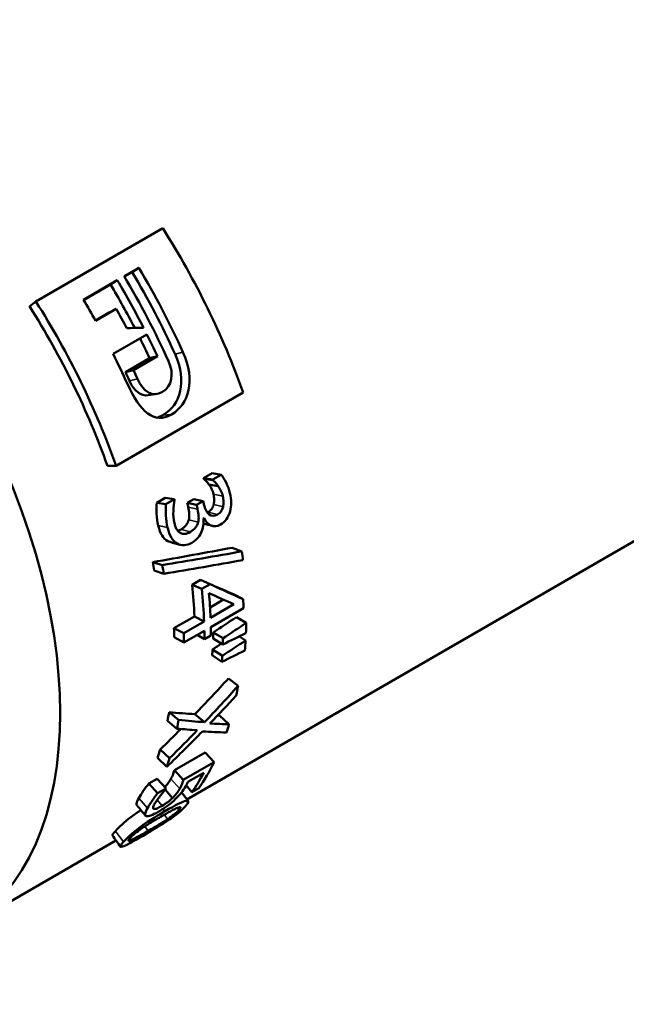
# Model space of a CAD drawing. Header units: millimetres. Extents: x -134 to 755, y -69 to 356.
# Tile 10 of 21: x 140 to 162, y 113 to 148. Entities that reach past the tile are written whole.
import ezdxf

# ---------------------------------------------------------------- set-up
doc = ezdxf.new("R2010")
doc.units = ezdxf.units.MM
doc.layers.add('Видимые тонкие (ГОСТ)', color=7, linetype='Continuous', lineweight=35)
doc.layers.add('Видимый контур (ГОСТ)', color=7, linetype='Continuous', lineweight=50)

msp = doc.modelspace()

# ---------------------------------------------------------------- linework, layer by layer
at = {"layer": 'Видимые тонкие (ГОСТ)'}
for p, q in [((145.307, 136.0694), (145.596, 136.1377)), ((143.6567, 135.1019), (143.9459, 135.1699)), ((144.8712, 133.8633), (145.1793, 133.8855)), ((146.6997, 130.9981), (147.0377, 130.9229)), ((145.7877, 130.5245), (146.1253, 130.4506)), ((146.7076, 130.6268), (147.0477, 130.5418)), ((146.504, 130.3478), (146.845, 130.2586)), ((144.7003, 129.8588), (145.0382, 129.784)), ((145.803, 130.0672), (146.1433, 129.9813)), ((145.5247, 129.723), (145.866, 129.6323)), ((145.0446, 129.3003), (145.3867, 129.2058)), ((145.1577, 120.6869), (145.4756, 120.3246)), ((143.994, 119.9891), (144.3112, 119.6257)), ((144.6634, 119.9279), (144.8424, 119.7136)), ((144.8767, 119.6031), (144.9436, 119.5182)), ((145.3884, 119.6355), (145.4454, 119.5579)), ((144.9206, 119.3901), (145.0356, 119.2284)), ((143.1479, 118.7985), (143.4404, 118.4003)), ((144.2124, 118.9663), (144.3297, 118.7999)), ((143.6739, 118.5319), (143.7194, 118.468))]:
    msp.add_line(p, q, dxfattribs=at)
at = {"layer": 'Видимый контур (ГОСТ)'}
for p, q in [((140.2679, 137.9745), (144.8641, 140.6281)), ((143.4655, 138.8886), (143.9985, 139.1964)), ((143.7549, 139.0412), (143.9985, 139.1964)), ((141.9909, 138.0373), (143.2161, 138.7447)), ((142.9725, 138.5895), (143.2161, 138.7447)), ((143.7549, 139.0412), (143.4719, 138.8778)), ((142.9725, 138.5895), (141.9973, 138.0265)), ((140.0363, 137.7997), (140.2679, 137.9745)), ((143.178, 137.7094), (142.4297, 137.2774)), ((142.9219, 137.5758), (143.178, 137.7094)), ((142.4237, 137.2881), (142.9219, 137.5758)), ((143.0664, 136.075), (144.2917, 136.7824)), ((143.5134, 135.415), (144.3865, 135.9191)), ((144.6715, 135.9962), (143.7984, 135.4921)), ((144.3865, 135.9191), (144.6715, 135.9962)), ((145.7401, 119.9442), (172.962, 135.6608)), ((143.5134, 135.415), (143.7984, 135.4921)), ((147.771, 134.682), (143.1748, 132.0284)), ((142.8606, 132.0226), (143.1748, 132.0284)), ((146.3411, 131.5787), (146.6468, 131.7552)), ((146.6468, 131.7552), (146.9798, 131.7001)), ((146.6741, 131.5237), (146.9798, 131.7001)), ((146.3411, 131.5787), (146.6741, 131.5237)), ((146.347, 131.5563), (146.6801, 131.5006)), ((146.537, 131.3532), (146.8722, 131.2895)), ((144.6461, 130.6878), (144.9517, 130.8643)), ((144.6461, 130.6878), (144.9785, 130.635)), ((144.9517, 130.8643), (145.2841, 130.8114)), ((144.9785, 130.635), (145.2841, 130.8114)), ((145.7508, 130.6804), (145.9901, 130.8185)), ((145.7508, 130.6804), (146.0874, 130.6111)), ((145.9901, 130.8185), (146.3266, 130.7492)), ((146.0874, 130.6111), (146.3266, 130.7492)), ((146.3637, 130.1341), (146.3428, 130.122)), ((147.3812, 129.0594), (147.7303, 128.9224)), ((144.5002, 128.5344), (144.8445, 128.428)), ((144.5531, 128.2282), (144.899, 128.1128)), ((145.9253, 127.7143), (146.2292, 127.8898)), ((145.9253, 127.7143), (146.2761, 127.5635)), ((146.2292, 127.8898), (146.58, 127.739)), ((146.2761, 127.5635), (146.58, 127.739)), ((147.4239, 127.374), (147.777, 127.1893)), ((146.5747, 126.8984), (147.0584, 127.1777)), ((147.4359, 127.0075), (146.594, 126.5215)), ((147.7869, 126.8683), (146.6045, 126.1856)), ((145.268, 126.1441), (146.0086, 126.5716)), ((145.6212, 125.9598), (146.3617, 126.3874)), ((146.0086, 126.5716), (146.3617, 126.3874)), ((147.5319, 126.5455), (147.8854, 126.335)), ((145.268, 126.1441), (145.6212, 125.9598)), ((146.3722, 126.0515), (145.6317, 125.624)), ((146.1069, 125.8984), (146.3761, 125.7442)), ((146.6084, 125.8783), (146.3761, 125.7442)), ((146.6924, 125.9895), (147.0459, 125.7769)), ((145.2782, 125.8177), (145.6317, 125.624)), ((146.687, 125.7729), (147.0403, 125.554)), ((147.637, 125.8473), (147.864, 125.7002)), ((146.6548, 125.1634), (147.0071, 124.9267)), ((146.6688, 125.3746), (147.0216, 125.144)), ((147.2426, 124.324), (147.5904, 124.0502)), ((145.091, 123.1013), (145.439, 122.8282)), ((146.0298, 123.0301), (146.3736, 122.7366)), ((145.0324, 122.7847), (145.3787, 122.5023)), ((146.9231, 122.976), (147.2616, 122.6627)), ((144.7734, 121.7497), (145.1121, 121.437)), ((145.2852, 120.9989), (146.396, 121.6402)), ((146.396, 121.6402), (146.7191, 121.2879)), ((144.6749, 121.4449), (145.0107, 121.1232)), ((145.6083, 120.6466), (146.7191, 121.2879)), ((145.2852, 120.9989), (145.6083, 120.6466)), ((146.3468, 120.9104), (145.7722, 120.5786)), ((144.3534, 120.5137), (144.6591, 120.6901)), ((144.6591, 120.6901), (144.9832, 120.34)), ((144.3534, 120.5137), (144.6776, 120.1635)), ((144.6776, 120.1635), (144.9832, 120.34)), ((144.9514, 120.2958), (145.2123, 119.9874)), ((145.7132, 120.4561), (145.9182, 120.2036)), ((146.1715, 120.3498), (145.9182, 120.2036)), ((144.5108, 119.6356), (144.5445, 119.5958)), ((137.6067, 115.2484), (143.1671, 118.4587))]:
    msp.add_line(p, q, dxfattribs=at)
for centre, major_axis, start_param, end_param in [((164.412, 150.4699), (-8.55, 14.809), 3.1415927, 6.2831853), ((136.7117, 134.4771), (8.8, -15.242), 1.2618031, 1.64192), ((135.4231, 133.7331), (8.8, -15.242), 1.3992719, 1.5960062), ((134.6407, 133.2814), (8.8, -15.242), 1.4842274, 1.5960062), ((134.8901, 133.4254), (-8.8, 15.242), 4.5401121, 4.7375989), ((135.4231, 133.7331), (-8.55, 14.809), 4.5408646, 4.7375989), ((134.6407, 133.2814), (-8.55, 14.809), 4.6323417, 4.7375989), ((133.4155, 132.574), (-8.8, 15.242), 4.6877338, 4.7375989), ((132.1155, 131.8235), (-8.55, 14.809), 4.4033957, 4.7835127), ((132.1155, 131.8235), (-8.8, 15.242), 4.4033957, 4.7835127), ((134.1638, 133.006), (-8.8, 15.242), 4.6425581, 4.6877338), ((134.6407, 133.2814), (-8.55, 14.809), 4.5604244, 4.6073089), ((134.6407, 133.2814), (8.8, -15.242), 1.4188317, 1.468712), ((133.4155, 132.574), (-8.8, 15.242), 4.541916, 4.6103047), ((133.7676, 132.7773), (-8.55, 14.809), 4.5401121, 4.5604244), ((133.7676, 132.7773), (8.8, -15.242), 1.3985194, 1.4188317), ((134.9528, 133.4616), (-8.55, 14.809), 4.2682802, 4.2697247), ((134.9528, 133.4616), (-8.8, 15.242), 4.2682802, 4.2697247), ((133.5835, 132.671), (8.8, -15.242), 1.1313098, 1.1330432), ((134.2402, 133.0502), (-8.55, 14.809), 4.2281244, 4.2382356), ((134.2402, 133.0502), (-8.8, 15.242), 4.2281244, 4.2382356), ((134.4795, 133.1883), (8.8, -15.242), 1.0886984, 1.0966429), ((135.4419, 133.7439), (8.8, -15.242), 0.9237418, 0.944253), ((132.7225, 132.1739), (-8.55, 14.809), 4.1351016, 4.1553239), ((132.7225, 132.1739), (-8.8, 15.242), 4.1351016, 4.1553239), ((133.9311, 132.8717), (-8.55, 14.809), 3.9752005, 4.0539233), ((133.9311, 132.8717), (-8.8, 15.242), 3.9752005, 4.0539233), ((134.1634, 133.0058), (-8.8, 15.242), 3.9752005, 4.0351454), ((135.3458, 133.6885), (8.8, -15.242), 0.810641, 0.8325967), ((135.4419, 133.7439), (8.8, -15.242), 0.7436184, 0.769763), ((133.1906, 132.4441), (-8.55, 14.809), 3.9522337, 3.9752005), ((133.1906, 132.4441), (-8.8, 15.242), 3.9522337, 3.9752005), ((133.9311, 132.8717), (-8.8, 15.242), 3.9310002, 3.9522337), ((134.1634, 133.0058), (8.8, -15.242), 0.7894076, 0.810641), ((134.6035, 133.2599), (-8.55, 14.809), 3.8904111, 3.9061556), ((134.6035, 133.2599), (-8.8, 15.242), 3.8904111, 3.9061556), ((135.4419, 133.7439), (8.8, -15.242), 0.6985514, 0.724696), ((134.6035, 133.2599), (-8.55, 14.809), 3.8453441, 3.8610887), ((134.6035, 133.2599), (-8.8, 15.242), 3.8453441, 3.8610887), ((135.3458, 133.6885), (8.8, -15.242), 0.5785173, 0.605673), ((133.1906, 132.4441), (-8.55, 14.809), 3.7234322, 3.748999), ((133.1906, 132.4441), (-8.8, 15.242), 3.7234322, 3.748999), ((135.3458, 133.6885), (8.8, -15.242), 0.4671499, 0.4927167), ((133.1906, 132.4441), (-8.55, 14.809), 3.6087426, 3.6358983), ((133.1906, 132.4441), (-8.8, 15.242), 3.6087426, 3.6358983), ((135.3458, 133.6885), (8.8, -15.242), 0.2695486, 0.3673381), ((135.0926, 133.5423), (8.8, -15.242), 0.2695486, 0.3443713), ((133.573, 132.665), (8.8, -15.242), 0.3729715, 0.3747049)]:
    msp.add_ellipse(centre, major_axis=major_axis, ratio=0.5773503, start_param=start_param, end_param=end_param, dxfattribs=at)
msp.add_ellipse((129.0567, 130.0574), major_axis=(-8.55, 14.809), ratio=0.5773503, dxfattribs=at)
for points in [[(144.1686, 137.0252), (143.965, 137.0206), (143.7609, 137.0158), (143.5563, 137.0108)], [(144.8712, 133.8633), (145.5106, 134.2324), (145.7546, 135.0776), (145.307, 136.0694)], [(145.596, 136.1377), (146.0567, 135.1169), (145.8188, 134.2547), (145.1793, 133.8855)], [(144.8498, 134.7029), (145.2012, 134.9058), (145.2819, 135.3442), (145.0684, 135.818)], [(143.9459, 135.1699), (144.1594, 134.6961), (144.49, 134.4951), (144.8498, 134.7029)], [(145.1793, 133.8855), (144.546, 133.5198), (144.0459, 133.9665), (143.5808, 134.9952)], [(144.3401, 134.5797), (144.0654, 134.5369), (143.8228, 134.7335), (143.6567, 135.1019)], [(144.6434, 134.627), (144.5423, 134.6112), (144.4411, 134.5955), (144.34, 134.5797)], [(144.6538, 133.767), (144.7244, 133.7884), (144.7968, 133.8203), (144.8712, 133.8633)], [(146.477, 130.3333), (146.4859, 130.3377), (146.4949, 130.3425), (146.504, 130.3478)], [(146.6596, 129.8471), (146.5531, 129.8772), (146.4465, 129.9073), (146.3399, 129.9374)], [(145.4071, 129.6679), (145.4431, 129.6802), (145.4823, 129.6985), (145.5247, 129.723)], [(145.1333, 129.2652), (145.1029, 129.2738), (145.0734, 129.2855), (145.0446, 129.3003)], [(145.4844, 129.166), (145.3674, 129.1991), (145.2504, 129.2322), (145.1333, 129.2652)], [(144.5002, 128.5344), (145.47, 128.7062), (146.4304, 128.8809), (147.3812, 129.0594)], [(144.8445, 128.428), (145.8162, 128.5895), (146.7782, 128.754), (147.7303, 128.9224)], [(147.768, 128.6091), (146.8217, 128.4398), (145.8653, 128.2747), (144.899, 128.1128)], [(146.58, 127.739), (146.9921, 127.5497), (147.3912, 127.3661), (147.777, 127.1893)], [(146.6144, 127.7231), (146.8902, 127.6039), (147.16, 127.4873), (147.4239, 127.374)], [(146.5357, 127.4138), (146.8432, 127.2749), (147.1433, 127.1393), (147.4359, 127.0075)], [(146.6924, 125.9895), (146.9723, 126.1748), (147.2521, 126.3601), (147.5319, 126.5455)], [(147.0459, 125.7769), (147.3258, 125.9629), (147.6056, 126.1489), (147.8854, 126.335)], [(147.8761, 125.9648), (147.5975, 125.8279), (147.3189, 125.6909), (147.0403, 125.554)], [(146.6688, 125.3746), (146.7757, 125.4449), (146.8826, 125.5152), (146.9895, 125.5855)], [(147.0216, 125.144), (147.3025, 125.3294), (147.5833, 125.5148), (147.864, 125.7002)], [(147.84, 125.3394), (147.5625, 125.2018), (147.2848, 125.0642), (147.0071, 124.9267)], [(146.0298, 123.0301), (146.44, 123.4564), (146.8443, 123.8879), (147.2426, 124.324)], [(146.3736, 122.7366), (146.7854, 123.1694), (147.191, 123.6073), (147.5904, 124.0502)], [(147.5255, 123.7047), (147.2081, 123.3642), (146.8871, 123.0267), (146.5624, 122.6923)], [(145.091, 123.1013), (145.4103, 123.0724), (145.7232, 123.0486), (146.0298, 123.0301)], [(145.439, 122.8282), (145.7571, 122.7923), (146.0686, 122.7617), (146.3736, 122.7366)], [(146.5624, 122.6923), (146.7993, 122.6791), (147.0323, 122.6692), (147.2616, 122.6627)], [(146.837, 122.9767), (146.8658, 122.9764), (146.8945, 122.9762), (146.9231, 122.976)], [(144.7734, 121.7497), (145.0238, 121.995), (145.2723, 122.2421), (145.5187, 122.491)], [(146.3027, 122.4074), (145.8782, 121.9737), (145.4475, 121.5455), (145.0107, 121.1232)], [(145.1121, 121.437), (145.4501, 121.7714), (145.7844, 122.1093), (146.1149, 122.4504)], [(146.1149, 122.4504), (145.8735, 122.4644), (145.6281, 122.4817), (145.3787, 122.5023)], [(147.166, 122.3676), (146.8844, 122.3751), (146.5966, 122.3885), (146.3027, 122.4074)], [(145.5464, 120.198), (145.6263, 120.0933), (145.7062, 119.9886), (145.7861, 119.8839)], [(144.2398, 119.3528), (144.1355, 119.4781), (144.0311, 119.6033), (143.9268, 119.7284)], [(143.043, 118.6342), (143.0302, 118.6522), (143.0657, 118.7063), (143.1479, 118.7985)], [(143.3299, 118.2283), (143.2343, 118.3636), (143.1386, 118.499), (143.0429, 118.6343)]]:
    msp.add_open_spline(points, degree=3, dxfattribs=at)
for points, knots in [([(146.9798, 131.7001), (147.0353, 131.6367), (147.0949, 131.5419), (147.1573, 131.416), (147.2197, 131.2901), (147.2652, 131.1639), (147.2943, 131.0373)], [0, 0, 0, 0, 1, 1, 1, 2, 2, 2, 2]), ([(146.537, 131.3532), (146.5024, 131.4013), (146.4689, 131.4413), (146.4367, 131.4732), (146.4045, 131.5051), (146.3746, 131.5328), (146.347, 131.5563)], [0, 0, 0, 0, 1, 1, 1, 2, 2, 2, 2]), ([(146.6997, 130.9981), (146.6843, 131.0648), (146.6623, 131.1275), (146.6336, 131.1862), (146.605, 131.245), (146.5727, 131.3006), (146.537, 131.3532)], [0, 0, 0, 0, 1, 1, 1, 2, 2, 2, 2]), ([(146.8722, 131.2895), (146.8372, 131.3394), (146.8033, 131.3809), (146.7708, 131.414), (146.7382, 131.4472), (146.708, 131.4761), (146.6801, 131.5006)], [0, 0, 0, 0, 1, 1, 1, 2, 2, 2, 2]), ([(147.0377, 130.9229), (147.0218, 130.9915), (146.9993, 131.0562), (146.9702, 131.1168), (146.9411, 131.1775), (146.9084, 131.2351), (146.8722, 131.2895)], [0, 0, 0, 0, 1, 1, 1, 2, 2, 2, 2]), ([(146.7076, 130.6268), (146.7222, 130.6867), (146.7282, 130.7476), (146.7256, 130.8095), (146.723, 130.8715), (146.7144, 130.9343), (146.6997, 130.9981)], [0, 0, 0, 0, 1, 1, 1, 2, 2, 2, 2]), ([(147.0477, 130.5418), (147.062, 130.6031), (147.0677, 130.6655), (147.0648, 130.7291), (147.0618, 130.7926), (147.0528, 130.8572), (147.0377, 130.9229)], [0, 0, 0, 0, 1, 1, 1, 2, 2, 2, 2]), ([(147.2943, 131.0373), (147.3237, 130.9092), (147.3382, 130.792), (147.3388, 130.6856), (147.3393, 130.5791), (147.3263, 130.4752), (147.3, 130.3738)], [0, 0, 0, 0, 1, 1, 1, 2, 2, 2, 2]), ([(144.7003, 129.8588), (144.6684, 129.9968), (144.6486, 130.141), (144.6409, 130.2917), (144.6332, 130.4423), (144.6346, 130.5744), (144.6461, 130.6878)], [0, 0, 0, 0, 1, 1, 1, 2, 2, 2, 2]), ([(145.0382, 129.784), (145.0053, 129.926), (144.9845, 130.0742), (144.9759, 130.2288), (144.9672, 130.3834), (144.9677, 130.5189), (144.9785, 130.635)], [0, 0, 0, 0, 1, 1, 1, 2, 2, 2, 2]), ([(145.2914, 130.7838), (145.2683, 130.6783), (145.2539, 130.5463), (145.2469, 130.3879), (145.2399, 130.2295), (145.2518, 130.0839), (145.2826, 129.9511)], [0, 0, 0, 0, 1, 1, 1, 2, 2, 2, 2]), ([(145.803, 130.0672), (145.8211, 130.1357), (145.8279, 130.2082), (145.8234, 130.2849), (145.8188, 130.3615), (145.807, 130.4414), (145.7877, 130.5245)], [0, 0, 0, 0, 1, 1, 1, 2, 2, 2, 2]), ([(146.3566, 130.6231), (146.3963, 130.4536), (146.4576, 130.3336), (146.5422, 130.2628), (146.6269, 130.192), (146.7274, 130.1907), (146.845, 130.2586)], [0, 0, 0, 0, 1, 1, 1, 2, 2, 2, 2]), ([(146.504, 130.3478), (146.5587, 130.3794), (146.6028, 130.4197), (146.6363, 130.4688), (146.6697, 130.5179), (146.6935, 130.5705), (146.7076, 130.6268)], [0, 0, 0, 0, 1, 1, 1, 2, 2, 2, 2]), ([(146.845, 130.2586), (146.8997, 130.2902), (146.9438, 130.3309), (146.977, 130.3808), (147.0103, 130.4306), (147.0339, 130.4843), (147.0477, 130.5418)], [0, 0, 0, 0, 1, 1, 1, 2, 2, 2, 2]), ([(146.1433, 129.9813), (146.1611, 130.0513), (146.1676, 130.1256), (146.1626, 130.2043), (146.1576, 130.283), (146.1452, 130.3651), (146.1253, 130.4506)], [0, 0, 0, 0, 1, 1, 1, 2, 2, 2, 2]), ([(147.3, 130.3738), (147.2712, 130.2658), (147.2277, 130.1717), (147.1701, 130.0914), (147.1125, 130.0111), (147.0394, 129.9455), (146.9509, 129.8944)], [0, 0, 0, 0, 1, 1, 1, 2, 2, 2, 2]), ([(145.0446, 129.3003), (144.9635, 129.3421), (144.8944, 129.4096), (144.8366, 129.503), (144.7787, 129.5965), (144.7336, 129.715), (144.7003, 129.8588)], [0, 0, 0, 0, 1, 1, 1, 2, 2, 2, 2]), ([(145.2826, 129.9511), (145.3007, 129.8733), (145.3277, 129.8009), (145.3635, 129.734), (145.3994, 129.6671), (145.4442, 129.6203), (145.4983, 129.5935)], [0, 0, 0, 0, 1, 1, 1, 2, 2, 2, 2]), ([(145.5247, 129.723), (145.6027, 129.768), (145.6641, 129.8195), (145.7088, 129.8775), (145.7534, 129.9355), (145.7849, 129.9987), (145.803, 130.0672)], [0, 0, 0, 0, 1, 1, 1, 2, 2, 2, 2]), ([(145.866, 129.6323), (145.944, 129.6773), (146.0053, 129.7292), (146.0498, 129.7881), (146.0943, 129.8469), (146.1256, 129.9113), (146.1433, 129.9813)], [0, 0, 0, 0, 1, 1, 1, 2, 2, 2, 2]), ([(146.3428, 130.122), (146.3462, 130.0574), (146.3444, 129.9853), (146.3374, 129.9057), (146.3303, 129.8261), (146.3114, 129.7455), (146.2808, 129.6638)], [0, 0, 0, 0, 1, 1, 1, 2, 2, 2, 2]), ([(146.9509, 129.8944), (146.8321, 129.8258), (146.7184, 129.8162), (146.6087, 129.8657), (146.499, 129.9153), (146.4177, 130.0047), (146.3637, 130.1341)], [0, 0, 0, 0, 1, 1, 1, 2, 2, 2, 2]), ([(145.3867, 129.2058), (145.3052, 129.2499), (145.2355, 129.3202), (145.1769, 129.4169), (145.1184, 129.5137), (145.0724, 129.636), (145.0382, 129.784)], [0, 0, 0, 0, 1, 1, 1, 2, 2, 2, 2]), ([(145.4983, 129.5935), (145.552, 129.5682), (145.6072, 129.5571), (145.6639, 129.5602), (145.7207, 129.5632), (145.788, 129.5872), (145.866, 129.6323)], [0, 0, 0, 0, 1, 1, 1, 2, 2, 2, 2]), ([(146.2808, 129.6638), (146.2514, 129.5828), (146.2075, 129.5054), (146.1492, 129.4315), (146.0909, 129.3576), (146.0145, 129.2935), (145.9202, 129.2391)], [0, 0, 0, 0, 1, 1, 1, 2, 2, 2, 2]), ([(145.9202, 129.2391), (145.8236, 129.1833), (145.7302, 129.1531), (145.6399, 129.1488), (145.5495, 129.1444), (145.4653, 129.1634), (145.3867, 129.2058)], [0, 0, 0, 0, 1, 1, 1, 2, 2, 2, 2]), ([(145.1577, 120.6869), (145.1924, 120.749), (145.2201, 120.8083), (145.2409, 120.8645), (145.2618, 120.9207), (145.2763, 120.9657), (145.2852, 120.9989)], [0, 0, 0, 0, 1, 1, 1, 2, 2, 2, 2]), ([(144.9348, 120.3923), (144.9755, 120.433), (145.0125, 120.4748), (145.0456, 120.5178), (145.0881, 120.573), (145.1256, 120.6293), (145.1577, 120.6869)], [0.2221726, 0.2221726, 0.2221726, 0.2221726, 1, 1, 1, 2, 2, 2, 2]), ([(145.4756, 120.3246), (145.5113, 120.3886), (145.54, 120.4496), (145.5618, 120.5077), (145.5835, 120.5658), (145.5988, 120.6123), (145.6083, 120.6466)], [0, 0, 0, 0, 1, 1, 1, 2, 2, 2, 2]), ([(145.7722, 120.5786), (145.7615, 120.5526), (145.7495, 120.5264), (145.7361, 120.5), (145.7228, 120.4736), (145.7097, 120.4492), (145.697, 120.4267)], [0, 0, 0, 0, 1, 1, 1, 2, 2, 2, 2]), ([(143.994, 119.9891), (144.0392, 120.0691), (144.0941, 120.1561), (144.1588, 120.25), (144.2234, 120.3439), (144.2881, 120.4321), (144.3534, 120.5137)], [0, 0, 0, 0, 1, 1, 1, 2, 2, 2, 2]), ([(144.9746, 120.3222), (144.9492, 120.2939), (144.9174, 120.2562), (144.8791, 120.2093), (144.8408, 120.1624), (144.8016, 120.1127), (144.7614, 120.0603)], [0, 0, 0, 0, 1, 1, 1, 2, 2, 2, 2]), ([(145.2123, 119.9874), (145.2678, 120.0399), (145.3174, 120.0943), (145.3608, 120.1509), (145.4042, 120.2075), (145.4425, 120.2653), (145.4756, 120.3246)], [0, 0, 0, 0, 1, 1, 1, 2, 2, 2, 2]), ([(145.697, 120.4267), (145.6468, 120.3378), (145.5939, 120.259), (145.5396, 120.1891), (145.4853, 120.1193), (145.414, 120.0424), (145.3261, 119.9585)], [0, 0, 0, 0, 1, 1, 1, 2, 2, 2, 2]), ([(143.9268, 119.7284), (143.9156, 119.7419), (143.9112, 119.7621), (143.9135, 119.7891), (143.9176, 119.8354), (143.9446, 119.9018), (143.994, 119.9891)], [0.4161924, 0.4161924, 0.4161924, 0.4161924, 1, 1, 1, 2, 2, 2, 2]), ([(144.3112, 119.6257), (144.3578, 119.708), (144.4139, 119.7974), (144.4798, 119.8937), (144.5457, 119.9899), (144.6114, 120.0802), (144.6776, 120.1635)], [0, 0, 0, 0, 1, 1, 1, 2, 2, 2, 2]), ([(144.7614, 120.0603), (144.7171, 120.0015), (144.6788, 119.9497), (144.6469, 119.9048), (144.6149, 119.8598), (144.5856, 119.8134), (144.5586, 119.7657)], [0, 0, 0, 0, 1, 1, 1, 2, 2, 2, 2]), ([(145.3261, 119.9585), (145.2376, 119.8736), (145.1426, 119.7936), (145.0417, 119.718), (144.9408, 119.6423), (144.8251, 119.567), (144.6946, 119.4917)], [0, 0, 0, 0, 1, 1, 1, 2, 2, 2, 2]), ([(144.8424, 119.7136), (144.9193, 119.758), (144.9873, 119.8023), (145.0463, 119.8466), (145.1054, 119.891), (145.1608, 119.9378), (145.2123, 119.9874)], [0, 0, 0, 0, 1, 1, 1, 2, 2, 2, 2]), ([(144.9436, 119.5182), (145.3325, 119.7427), (145.5876, 119.8663), (145.7067, 119.8917), (145.8258, 119.9171), (145.8207, 119.8488), (145.6847, 119.6961)], [0, 0, 0, 0, 1, 1, 1, 2, 2, 2, 2]), ([(143.1479, 118.7985), (143.2814, 118.9484), (143.4662, 119.1189), (143.7092, 119.301), (143.8169, 119.3817), (143.9377, 119.4662), (144.0719, 119.5544)], [0, 0, 0, 0, 1, 1, 1, 1.4433242, 1.4433242, 1.4433242, 1.4433242]), ([(143.4404, 118.4003), (143.5777, 118.5545), (143.7653, 118.7285), (144.01, 118.9128), (144.2547, 119.097), (144.5652, 119.2997), (144.9436, 119.5182)], [0, 0, 0, 0, 1, 1, 1, 2, 2, 2, 2]), ([(145.6847, 119.6961), (145.548, 119.5426), (145.3489, 119.3835), (145.0943, 119.2093), (144.8397, 119.0352), (144.524, 118.8413), (144.149, 118.6248)], [0, 0, 0, 0, 1, 1, 1, 2, 2, 2, 2]), ([(144.2714, 119.3346), (144.2361, 119.3428), (144.2215, 119.3706), (144.2267, 119.4189), (144.232, 119.4672), (144.2604, 119.5358), (144.3112, 119.6257)], [0, 0, 0, 0, 1, 1, 1, 2, 2, 2, 2]), ([(144.6946, 119.4917), (144.591, 119.4318), (144.5034, 119.3886), (144.4317, 119.3622), (144.3599, 119.3358), (144.3067, 119.3264), (144.2714, 119.3346)], [0, 0, 0, 0, 1, 1, 1, 2, 2, 2, 2]), ([(144.5586, 119.7657), (144.5321, 119.7189), (144.5165, 119.68), (144.5118, 119.6489), (144.5072, 119.6179), (144.518, 119.6003), (144.5445, 119.5958)], [0, 0, 0, 0, 1, 1, 1, 2, 2, 2, 2]), ([(144.5445, 119.5958), (144.5703, 119.5926), (144.6071, 119.6005), (144.6551, 119.6191), (144.7032, 119.6377), (144.7656, 119.6692), (144.8424, 119.7136)], [0, 0, 0, 0, 1, 1, 1, 2, 2, 2, 2]), ([(144.7854, 119.3126), (144.9262, 119.3939), (145.0497, 119.4633), (145.1557, 119.5206), (145.2617, 119.578), (145.3434, 119.6179), (145.4006, 119.6404)], [-2, -2, -2, -2, -1, -1, -1, 0, 0, 0, 0]), ([(145.4454, 119.5579), (145.399, 119.5057), (145.3415, 119.4532), (145.2737, 119.3994), (145.2059, 119.3456), (145.1264, 119.2888), (145.0356, 119.2284)], [-2, -2, -2, -2, -1, -1, -1, 0, 0, 0, 0]), ([(145.4006, 119.6404), (145.4594, 119.6635), (145.4933, 119.6685), (145.5019, 119.6557), (145.5105, 119.643), (145.4919, 119.6101), (145.4454, 119.5579)], [-2, -2, -2, -2, -1, -1, -1, 0, 0, 0, 0]), ([(144.0951, 118.8873), (144.1911, 118.9536), (144.2922, 119.0193), (144.3987, 119.0842), (144.5051, 119.1491), (144.634, 119.2252), (144.7854, 119.3126)], [-2, -2, -2, -2, -1, -1, -1, 0, 0, 0, 0]), ([(145.0356, 119.2284), (144.9447, 119.168), (144.8413, 119.1029), (144.7254, 119.0329), (144.6095, 118.9629), (144.4776, 118.8853), (144.3297, 118.7999)], [-2, -2, -2, -2, -1, -1, -1, 0, 0, 0, 0]), ([(143.6797, 118.5384), (143.7281, 118.5929), (143.7867, 118.6495), (143.8561, 118.7073), (143.9255, 118.7652), (144.0051, 118.8253), (144.0951, 118.8873)], [-2, -2, -2, -2, -1, -1, -1, 0, 0, 0, 0]), ([(144.3297, 118.7999), (144.1818, 118.7145), (144.0567, 118.6438), (143.9543, 118.5877), (143.8519, 118.5317), (143.7736, 118.4917), (143.7194, 118.468)], [-2, -2, -2, -2, -1, -1, -1, 0, 0, 0, 0]), ([(144.149, 118.6248), (143.7625, 118.4016), (143.5141, 118.27), (143.4021, 118.2328), (143.2901, 118.1955), (143.305, 118.2483), (143.4404, 118.4003)], [0, 0, 0, 0, 1, 1, 1, 2, 2, 2, 2]), ([(143.7194, 118.468), (143.6612, 118.4423), (143.6286, 118.4347), (143.6214, 118.4455), (143.6143, 118.4563), (143.6339, 118.487), (143.6797, 118.5384)], [-2, -2, -2, -2, -1, -1, -1, 0, 0, 0, 0])]:
    msp.add_open_spline(points, degree=3, knots=knots, dxfattribs=at)

doc.saveas('drawing.dxf')
